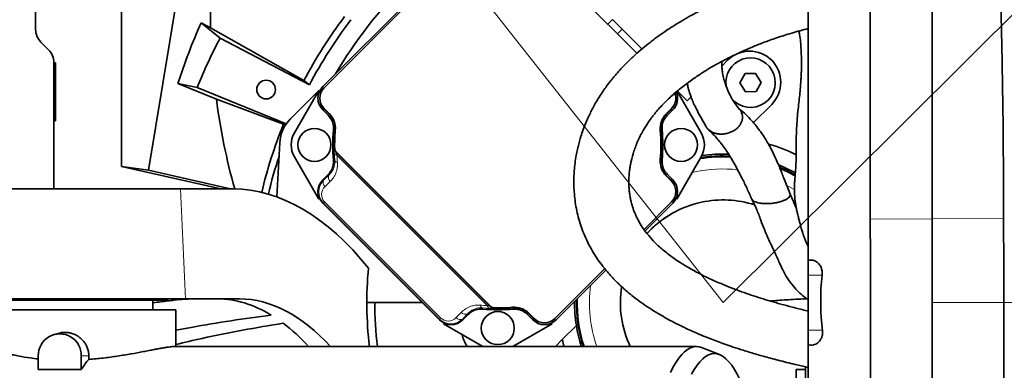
# Model space of a CAD drawing. Header units: millimetres. Extents: x 0 to 12118, y 0 to 8400.
# Tile 62 of 127: x 6421 to 6958, y 1710 to 1901. Entities that reach past the tile are written whole.
import ezdxf

# ---------------------------------------------------------------- set-up
doc = ezdxf.new("R2010")
doc.units = ezdxf.units.MM
doc.header["$LTSCALE"] = 20
doc.linetypes.add('CENTER', pattern=[10.16, 6.35, -1.27, 1.27, -1.27])
doc.styles.add('SLDTEXTSTYLE0', font='TXT', dxfattribs={"width": 0.605})
doc.dimstyles.new('SLDDIMSTYLE9', dxfattribs={"dimtxt": 70, "dimasz": 70, "dimexe": 0, "dimexo": 0.0625, "dimgap": 17.5, "dimtad": 0, "dimtih": 1, "dimtoh": 1, "dimdec": 1, "dimrnd": 1e-09, "dimzin": 12, "dimdsep": 46, "dimtxsty": 'SLDTEXTSTYLE0', "dimsah": 1, "dimcen": 0, "dimadec": 0, "dimazin": 3, "dimtfac": 1, "dimtofl": 0, "dimtmove": 0, "dimatfit": 3, "dimfxl": 1, "dimfrac": 2, "dimtolj": 1, "dimtzin": 12, "dimarcsym": 0})

# ---------------------------------------------------------------- blocks, each defined once
blk = doc.blocks.new('_D_52')
at = {"color": 7, "linetype": 'Continuous', "lineweight": 0}
for p, q in [((7181.99, 2122.19), (7643.47, 2581.32)), ((7643.47, 2581.32), (8689.06, 2581.32)), ((6804.86, 1746.97), (7181.99, 2122.19))]:
    blk.add_line(p, q, dxfattribs=at)
at = {"color": 7, "linetype": 'Continuous', "lineweight": 18}
blk.add_solid([(7181.99, 2122.19), (7238.67, 2164.47), (7224.57, 2178.65)], dxfattribs=at)
at = {"color": 7, "linetype": 'Continuous', "lineweight": 18, "char_height": 70, "attachment_point": 1, "style": 'SLDTEXTSTYLE0'}
for s, insert in [('R532', (7673.47, 2886.42)), ('Smallest circumscribed', (7673.47, 2778.99)), ('radius axis 1 front side.', (7673.47, 2671.56))]:
    blk.add_mtext(s, dxfattribs=dict(at, insert=insert))
blk = doc.blocks.new('_D_53')
at = {"color": 7, "linetype": 'Continuous', "lineweight": 0}
for p, q in [((6282.11, 2410.68), (5236.53, 2410.68)), ((6413.19, 2244.25), (6282.11, 2410.68)), ((6804.86, 1746.97), (6413.19, 2244.25))]:
    blk.add_line(p, q, dxfattribs=at)
at = {"color": 7, "linetype": 'Continuous', "lineweight": 18}
blk.add_solid([(6413.19, 2244.25), (6377.74, 2305.43), (6362.02, 2293.05)], dxfattribs=at)
at = {"color": 7, "linetype": 'Continuous', "lineweight": 18, "char_height": 70, "attachment_point": 1, "style": 'SLDTEXTSTYLE0'}
for s, insert in [('R633', (5236.53, 2715.77)), ('Smallest circumscribed', (5236.53, 2608.34)), ('radius axis 1 back side.', (5236.53, 2500.91))]:
    blk.add_mtext(s, dxfattribs=dict(at, insert=insert))

msp = doc.modelspace()

# ---------------------------------------------------------------- linework, layer by layer
at = {"color": 7, "linetype": 'Continuous', "lineweight": 35}
for p, q in [((6918.857394, 2025.360371), (6918.857394, 1792.906514)), ((6429.857394, 1896.109532), (6429.857394, 1968.825261)), ((6513.332049, 1951.114587), (6491.500451, 1819.243463)), ((6476.773229, 1821.205264), (6476.773229, 1947.796035)), ((6650.165752, 1928.464247), (6586.524203, 1864.822698)), ((6650.871889, 1927.756171), (6587.232279, 1864.11656)), ((6757.887261, 1882.966196), (6713.097286, 1927.756171)), ((6744.605978, 1901.404333), (6749.885058, 1896.125252)), ((6520.191245, 1899.612796), (6530.511227, 1891.307898)), ((6525.336308, 1896.859087), (6520.191245, 1899.612796)), ((6576.199783, 1868.101405), (6525.336308, 1896.859087)), ((6749.885058, 1896.125252), (6760.640546, 1885.369765)), ((6530.511227, 1891.307898), (6579.185547, 1865.699099)), ((6436.928462, 1884.896329), (6432.786326, 1889.038464)), ((6440.732281, 1877.842283), (6439.85738, 1877.842283)), ((6440.732281, 1877.842283), (6439.857394, 1876.967397)), ((6439.857394, 1808.967397), (6439.857394, 1877.825261)), ((6440.732281, 1846.09251), (6440.732281, 1877.842283)), ((6804.201844, 1876.025159), (6807.336579, 1879.159894)), ((6816.84156, 1871.890615), (6814.085845, 1866.817217)), ((6822.613109, 1872.040795), (6816.84156, 1871.890615)), ((6825.628943, 1867.117576), (6822.613109, 1872.040795)), ((6517.939838, 1864.348468), (6507.490956, 1866.412962)), ((6507.490956, 1866.412962), (6528.453411, 1857.974016)), ((6566.586477, 1844.446602), (6517.939838, 1864.348468)), ((6576.199783, 1868.101405), (6579.185547, 1865.699099)), ((6814.085845, 1866.817217), (6817.101679, 1861.893999)), ((6822.873228, 1862.044178), (6825.628943, 1867.117576)), ((6568.847503, 1847.145998), (6584.403852, 1862.702347)), ((6584.403852, 1862.702347), (6571.0102, 1839.503862)), ((6792.958975, 1839.503862), (6779.819387, 1862.262295)), ((6785.222178, 1857.045493), (6779.921764, 1862.345907)), ((6785.222178, 1857.045493), (6787.387387, 1859.210702)), ((6817.101679, 1861.893999), (6822.873228, 1862.044178)), ((6528.453411, 1857.974016), (6565.085081, 1844.265849)), ((6831.37821, 1855.118263), (6821.40599, 1845.146044)), ((6586.524203, 1852.096714), (6589.469015, 1849.151902)), ((6587.232279, 1852.802852), (6590.175617, 1849.859513)), ((6587.659722, 1852.096714), (6590.303439, 1849.452997)), ((6773.665736, 1849.452997), (6776.309454, 1852.096714)), ((6773.793558, 1849.859513), (6776.736896, 1852.802852)), ((6774.50016, 1849.151902), (6777.444972, 1852.096714)), ((6440.732281, 1846.09251), (6439.857394, 1846.967397)), ((6439.857394, 1846.09251), (6440.732281, 1846.09251)), ((6565.085081, 1844.265849), (6566.304632, 1844.024807)), ((6561.473749, 1804.602697), (6563.017048, 1834.050581)), ((6571.0102, 1826.503862), (6584.403852, 1803.305377)), ((6593.59624, 1829.468328), (6678.449054, 1744.615514)), ((6678.082121, 1744.703752), (6593.684477, 1829.101396)), ((6779.565323, 1803.305377), (6792.958975, 1826.503862)), ((6804.857394, 1826.967397), (6808.608979, 1826.879383)), ((6476.773229, 1821.205264), (6530.85682, 1808.967397)), ((6491.500451, 1819.243463), (6476.773229, 1821.205264)), ((6536.214416, 1808.967397), (6491.500451, 1819.243463)), ((6589.469015, 1816.855822), (6586.524203, 1813.91101)), ((6776.309454, 1813.91101), (6773.665736, 1816.554727)), ((6776.736896, 1813.204872), (6773.793558, 1816.148211)), ((6777.444972, 1813.91101), (6774.50016, 1816.855822)), ((6508.83425, 1808.967397), (6395.857394, 1808.967397)), ((6537.503115, 1808.967397), (6508.83425, 1808.967397)), ((6841.381106, 1806.205631), (6841.348146, 1806.320569)), ((6586.524203, 1801.185026), (6650.165752, 1737.543477)), ((6761.73389, 1786.888157), (6776.736896, 1801.891164)), ((6762.313583, 1786.053637), (6777.444972, 1801.185026)), ((6918.857394, 1792.906514), (6918.857394, 1746.967397)), ((6851.842092, 1770.070494), (6851.257394, 1769.967397)), ((6851.257394, 1761.967397), (6851.257394, 1769.967397)), ((6713.097286, 1738.251553), (6740.311866, 1765.466133)), ((6713.803423, 1737.543477), (6740.946696, 1764.68675)), ((6851.257394, 1731.967397), (6851.257394, 1761.967397)), ((6392.712927, 1748.967397), (6511.610649, 1748.967397)), ((6501.857394, 1748.317397), (6409.857394, 1748.317397)), ((6493.857394, 1742.967397), (6493.857394, 1748.317397)), ((6501.857394, 1748.317397), (6501.857394, 1748.967397)), ((6511.610649, 1748.967397), (6541.064444, 1748.967397)), ((6640.741832, 1746.967397), (6610.557394, 1746.967397)), ((6918.857394, 1746.967397), (6918.857394, 1575.82214)), ((6506.357394, 1742.967397), (6406.357394, 1742.967397)), ((6506.357394, 1722.967397), (6506.357394, 1742.967397)), ((6662.891735, 1737.543477), (6665.836548, 1740.48829)), ((6698.132628, 1740.48829), (6701.07744, 1737.543477)), ((6698.433723, 1741.322713), (6701.07744, 1738.678996)), ((6698.840239, 1741.194892), (6701.783577, 1738.251553)), ((6652.286103, 1735.423126), (6673.860059, 1722.967397)), ((6690.109116, 1722.967397), (6711.683072, 1735.423126)), ((6442.909849, 1730.313095), (6440.1564, 1729.596975)), ((6724.833362, 1734.43128), (6717.156553, 1726.754471)), ((6851.257394, 1723.967397), (6851.257394, 1731.967397)), ((6717.156553, 1726.754471), (6713.369478, 1722.967397)), ((6790.284226, 1722.967397), (6505.207722, 1722.967397)), ((6802.920701, 1718.560525), (6793.168467, 1722.400505)), ((6851.872221, 1723.858986), (6851.257394, 1723.967397)), ((6431.312532, 1717.967397), (6431.312532, 1710.460254)), ((6454.788013, 1710.460254), (6454.788013, 1717.967397)), ((6458.84993, 1717.967397), (6458.84993, 1715.953244)), ((6431.312532, 1710.460254), (6454.788013, 1710.460254)), ((6849.757394, 1710.532456), (6844.757394, 1710.532456)), ((6844.757394, 1683.532456), (6844.757394, 1710.532456)), ((6849.757394, 1712.033586), (6849.757394, 1681.071735))]:
    msp.add_line(p, q, dxfattribs=at)
at = {"color": 8, "linetype": 'Continuous', "lineweight": 18}
for p, q in [((6744.605978, 1901.404333), (6742.027551, 1898.825906)), ((6749.885058, 1896.125252), (6747.306631, 1893.546825)), ((6587.659722, 1852.096714), (6586.524203, 1852.096714)), ((6777.444972, 1852.096714), (6776.309454, 1852.096714)), ((6592.775637, 1831.146769), (6592.806572, 1831.160401)), ((6593.034286, 1824.618385), (6592.794724, 1828.559919)), ((6593.653533, 1829.088201), (6678.068926, 1744.672807)), ((6676.189914, 1745.309825), (6594.29055, 1827.209188)), ((6587.1035, 1813.91101), (6589.966739, 1816.676007)), ((6787.977089, 1817.874982), (6789.531986, 1818.227219)), ((6586.524203, 1813.91101), (6587.1035, 1813.91101)), ((6590.587736, 1813.05501), (6587.724497, 1810.290012)), ((6776.309454, 1813.91101), (6777.444972, 1813.91101)), ((6511.610649, 1748.967397), (6508.83425, 1808.967397)), ((6586.952781, 1801.185026), (6586.524203, 1801.185026)), ((6586.952781, 1801.185026), (6587.573778, 1801.806023)), ((6650.165752, 1737.972055), (6586.952781, 1801.185026)), ((6587.573778, 1801.806023), (6650.786749, 1738.593052)), ((6885.186119, 1792.429537), (6918.857394, 1792.666208)), ((6918.857394, 1792.906514), (6957.897124, 1792.632109)), ((6858.858992, 1761.967397), (6851.257394, 1761.967397)), ((6918.857394, 1746.967397), (6958.002553, 1746.967397)), ((6659.270738, 1738.743772), (6662.035736, 1741.607011)), ((6665.656733, 1740.986013), (6662.891735, 1738.122775)), ((6677.540645, 1743.813998), (6673.599111, 1744.05356)), ((6680.141126, 1743.825847), (6680.127494, 1743.794911)), ((6650.165752, 1737.972055), (6650.786749, 1738.593052)), ((6650.165752, 1737.543477), (6650.165752, 1737.972055)), ((6662.891735, 1738.122775), (6662.891735, 1737.543477)), ((6701.07744, 1737.543477), (6701.07744, 1738.678996)), ((6859.090876, 1731.967397), (6851.257394, 1731.967397)), ((6458.84993, 1717.967397), (6454.788013, 1717.967397))]:
    msp.add_line(p, q, dxfattribs=at)
at = {"color": 8, "linetype": 'Continuous', "lineweight": 18, "flags": 128}
for points in [[(6589.469015, 1849.151902), (6589.88682, 1849.302887), (6590.303439, 1849.452997)], [(6773.665736, 1849.452997), (6774.082355, 1849.302887), (6774.50016, 1849.151902)], [(6593.187131, 1841.43763), (6592.82579, 1841.323349), (6592.356216, 1841.174231)], [(6771.61296, 1841.174231), (6771.251895, 1841.288951), (6770.782044, 1841.43763)], [(6593.684477, 1829.101396), (6593.658375, 1829.090266), (6593.653533, 1829.088201)], [(6592.356216, 1824.833493), (6592.71728, 1824.718773), (6593.034286, 1824.618385)], [(6770.782044, 1824.570094), (6771.143385, 1824.684375), (6771.61296, 1824.833493)], [(6589.966739, 1816.676007), (6589.801291, 1816.735709), (6589.469015, 1816.855822)], [(6774.50016, 1816.855822), (6774.082355, 1816.704837), (6773.665736, 1816.554727)], [(6839.529746, 1811.081813), (6843.33445, 1808.873346), (6843.947521, 1808.488063)], [(6665.836548, 1740.48829), (6665.716434, 1740.820566), (6665.656733, 1740.986013)], [(6678.068926, 1744.672807), (6678.070991, 1744.67765), (6678.082121, 1744.703752)], [(6690.154956, 1743.37549), (6690.269677, 1743.736555), (6690.418355, 1744.206405)], [(6698.433723, 1741.322713), (6698.283612, 1740.906095), (6698.132628, 1740.48829)]]:
    msp.add_lwpolyline(points, dxfattribs=at)
at = {"color": 7, "linetype": 'Continuous', "lineweight": 35, "flags": 128}
for points in [[(6836.047797, 1820.143415), (6839.928216, 1818.364934), (6844.224871, 1816.088831)], [(6790.284226, 1722.967397), (6788.67542, 1722.791221), (6787.069948, 1722.26306), (6785.471138, 1721.384007), (6783.882304, 1720.155886), (6782.306739, 1718.581241), (6780.747709, 1716.663335), (6779.208444, 1714.406145), (6777.692136, 1711.814349), (6776.201926, 1708.893318)], [(6800.101828, 1719.114569), (6798.506377, 1718.937286), (6796.91433, 1718.405814), (6795.329086, 1717.521289), (6793.754027, 1716.285598), (6792.192514, 1714.701377), (6790.647881, 1712.772007), (6789.123422, 1710.501607), (6787.622392, 1707.895021)], [(6793.168467, 1722.400505), (6791.893033, 1722.791221), (6790.284226, 1722.967397)], [(6814.51409, 1703.965069), (6814.055662, 1704.957811), (6812.581264, 1707.895021), (6811.080234, 1710.501607), (6809.555776, 1712.772007), (6808.011142, 1714.701377), (6806.449629, 1716.285598), (6804.87457, 1717.521289), (6803.289326, 1718.405814), (6801.69728, 1718.937286), (6800.101828, 1719.114569)]]:
    msp.add_lwpolyline(points, dxfattribs=at)
at = {"color": 7, "linetype": 'CENTER', "lineweight": 18}
for radius in [633, 532]:
    msp.add_circle((6804.857394, 1746.967397), radius, dxfattribs=at)
at = {"color": 7, "linetype": 'Continuous', "lineweight": 35}
for centre, radius in [((6555.622753, 1863.187419), 5.1), ((6581.984588, 1833.003862), 9), ((6781.984588, 1833.003862), 9), ((6681.984588, 1733.003862), 9)]:
    msp.add_circle(centre, radius, dxfattribs=at)
for centre, radius, start, end in [((6804.857394, 1746.967397), 245.5, 119.95126662, 149.46181104), ((6804.857394, 1746.967397), 258.761959, 142.91292214, 152.08707786), ((6439.857394, 1896.109532), 10, 180, 225), ((6804.857394, 1746.967397), 255, 142.75, 152.25), ((6804.857394, 1746.967397), 310, 152.25, 157.75), ((6429.857394, 1877.825261), 10, 0, 45), ((6819.857394, 1866.967397), 13.5, 31.49053812, 187.51759344), ((6819.357394, 1867.139079), 17, 315, 135), ((6819.857394, 1866.967397), 13.5, 218.90576454, 31.49053812), ((6592.889133, 1858.459706), 8, 135, 225), ((6771.080042, 1858.459706), 8, 315, 20.13096797), ((6582.397443, 1842.081339), 11, 354.7918195, 45), ((6781.571732, 1842.081339), 11, 135, 185.2081805), ((6804.857394, 1746.967397), 258.761959, 157.91292214, 166.56310999), ((6582.989638, 1833.003862), 20, 135, 177), ((6582.268531, 1833.003862), 13, 150, 210), ((6681.984588, 1833.003862), 90, 174.79141064, 185.20858936), ((6681.984588, 1833.003862), 89.197067, 174.57446054, 181.18423265), ((6681.984588, 1833.003862), 89, 174.7918195, 181.39718103), ((6681.984588, 1833.003862), 89, 354.7918195, 5.2081805), ((6681.984588, 1833.003862), 89.197067, 354.57446054, 5.42553946), ((6681.984588, 1833.003862), 90, 354.79141064, 5.20858936), ((6781.700645, 1833.003862), 13, 330, 30), ((6804.857394, 1746.967397), 90, 63.66519128, 73.9725022), ((6804.857394, 1746.967397), 255, 161.78911044, 166.58416515), ((6595.010453, 1830.882542), 2, 181.39718103, 225), ((6804.857394, 1746.967397), 79.54603, 87.15389569, 99.01170453), ((6804.857394, 1746.967397), 80, 90, 98.74879553), ((6804.857394, 1746.967397), 81, 87.86016732, 98.20138641), ((6781.571732, 1823.926385), 11, 174.7918195, 225), ((6804.857394, 1746.967397), 81, 60.82877424, 67.97246781), ((6804.857394, 1746.967397), 80, 60.52645064, 67.35118764), ((6771.080042, 1807.548018), 8, 315, 45), ((6804.857394, 1746.967397), 56, 102.13737439, 137.75534787), ((6804.857394, 1746.967397), 56, 72.02605652, 102.13737439), ((6820.557394, 1746.967397), 210, 174.85935898, 186.56242787), ((6804.857394, 1746.967397), 56, 171.129285, 205.37693353), ((6804.857394, 1746.967397), 190, 180, 187.25674731), ((6804.857394, 1746.967397), 81, 179.55257825, 188.90327586), ((6804.857394, 1746.967397), 80, 178.82033461, 197.45760312), ((6804.857394, 1746.967397), 79.54603, 178.47853284, 197.56046506), ((6681.984588, 1833.003862), 90, 264.79141064, 275.20858936), ((6679.863267, 1746.029728), 2, 225, 268.60281897), ((6681.984588, 1833.003862), 89, 268.60281897, 275.2081805), ((6681.984588, 1833.003862), 89.197067, 268.81576735, 275.42553946), ((6691.062064, 1733.416717), 11, 45, 95.2081805), ((6707.440432, 1743.908408), 8, 225, 315), ((6443.050272, 1718.165018), 11.739404, 359.03543625, 180.96456375), ((6681.984588, 1734.008913), 20, 192.93943353, 213.50953869), ((6804.857394, 1746.967397), 81, 188.90327586, 197.23528526), ((6804.857394, 1746.967397), 90, 192.97865607, 195.46600995)]:
    msp.add_arc(centre, radius, start, end, dxfattribs=at)
at = {"color": 8, "linetype": 'Continuous', "lineweight": 18}
for centre, radius, start, end in [((6595.775466, 1831.209597), 3.000487, 181.19981726, 224.99275631), ((6594.563818, 1829.01543), 1.826796, 194.43902141, 261.39692657), ((6594.709193, 1825.145706), 1.755956, 197.47587437, 263.8340527), ((6592.253496, 1815.204435), 2.719335, 147.23793376, 232.22505868), ((6804.857394, 1746.967397), 72.889165, 83.62308851, 102.13737439), ((6589.390257, 1812.439437), 2.719335, 147.23793376, 232.22505868), ((6804.857394, 1746.967397), 56.12706, 102.13737439, 137.73472238), ((6804.857394, 1746.967397), 56.12706, 72.15171359, 102.13737439), ((6804.857394, 1746.967397), 72.889165, 172.63627431, 199.22429415), ((6804.857394, 1746.967397), 56.12706, 171.05651524, 205.31542454), ((6664.18516, 1743.27277), 2.719335, 217.77494132, 302.76206624), ((6674.126431, 1745.728467), 1.755956, 186.1659473, 252.52412563), ((7028.44959, 1856.251801), 372.1657, 197.54614994, 197.65566738), ((6677.996156, 1745.583092), 1.826796, 188.60307343, 255.56097859), ((6680.190322, 1746.79474), 3.000487, 225.00724369, 268.80018274), ((6661.420163, 1740.409531), 2.719335, 217.77494132, 302.76206624)]:
    msp.add_arc(centre, radius, start, end, dxfattribs=at)
at = {"color": 7, "linetype": 'Continuous', "lineweight": 35}
for centre, major_axis, ratio, start_param, end_param in [((6804.857394, 1906.994528), (0, 322.208175), 0.8679465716, 1.3941142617, 1.6022577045), ((6804.857394, 1771.026193), (0, 313.130241), 0.997043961, 1.1476306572, 1.2612534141), ((6592.891072, 1858.459706), (-9.002742, 0), 0.9996954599, 5.497939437, 7.0684311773), ((6771.078103, 1858.459706), (9.002742, 0), 0.9996954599, 5.497939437, 6.6768759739), ((6804.857394, 1906.994528), (0, 322.208175), 0.8679465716, 1.7235286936, 1.8799547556), ((6594.026591, 1858.459706), (-9.002742, 0), 0.9996954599, 0.4619996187, 0.7852458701), ((6769.942584, 1858.459706), (9.002742, 0), 0.9996954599, 5.497939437, 5.8211856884), ((6592.891072, 1807.548018), (-9.002742, 0), 0.9996954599, 5.497939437, 7.0684311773), ((6769.942584, 1807.548018), (9.002742, 0), 0.9996954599, 0.4619996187, 0.7852458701), ((6771.078103, 1807.548018), (9.002742, 0), 0.9996954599, 5.497939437, 7.0684311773), ((6551.154876, 1578.967397), (-18.977907, 229.780696), 0.5291155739, 5.6167055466, 6.2395127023), ((6539.23562, 1578.967397), (-14.027149, 169.837906), 0.5291155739, 5.9161472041, 6.2395127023), ((6551.154876, 1578.967397), (-14.027149, 169.837906), 0.5291155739, 5.6791432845, 6.2395127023), ((6539.23562, 1578.967397), (-14.027149, 169.837906), 0.5291155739, 5.6791432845, 5.8421553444), ((6656.528743, 1743.910346), (0, -9.002742), 0.9996954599, 5.497939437, 7.0684311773), ((6707.440432, 1745.045865), (0, -9.002742), 0.9996954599, 5.497939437, 5.8211856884), ((6707.440432, 1743.910346), (0, -9.002742), 0.9996954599, 5.497939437, 7.0684311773), ((6471.375929, 1552.967397), (0, 170), 0.2591861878, 0.2882589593, 0.3859836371)]:
    msp.add_ellipse(centre, major_axis=major_axis, ratio=ratio, start_param=start_param, end_param=end_param, dxfattribs=at)
at = {"color": 8, "linetype": 'Continuous', "lineweight": 18}
for centre, major_axis, ratio, start_param, end_param in [((6679.432874, 1830.452149), (60.252611, 60.252611), 0.9998476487, 2.3941888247, 2.438982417), ((6593.469123, 1807.548018), (8.452574, 3.450243), 0.9834151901, 1.9629149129, 3.5334066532), ((6591.969123, 1806.048018), (5.684093, 2.296523), 0.9751955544, 1.9635715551, 3.5340632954), ((6679.432874, 1830.452149), (60.252611, 60.252611), 0.9998476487, 3.8442028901, 3.8889964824), ((6656.528743, 1744.488397), (3.450243, 8.452574), 0.9834151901, 2.749778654, 4.3202703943), ((6655.028743, 1742.988397), (2.296523, 5.684093), 0.9751955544, 2.7491220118, 4.3196137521)]:
    msp.add_ellipse(centre, major_axis=major_axis, ratio=ratio, start_param=start_param, end_param=end_param, dxfattribs=at)
at = {"color": 7, "linetype": 'Continuous', "lineweight": 35}
for points, knots in [([(6885.191211, 2024.883429), (6885.146894, 2018.263283), (6885.058255, 2005.022566), (6885.25894, 1978.543885), (6885.135884, 1933.180234), (6885.201731, 1868.936256), (6885.191323, 1817.931777), (6885.186119, 1792.429537)], [0, 0, 0, 0, 0.085434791, 0.170875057, 0.3417490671, 0.6708745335, 1, 1, 1, 1]), ([(6957.897124, 1792.632109), (6957.841975, 1809.924248), (6957.738819, 1842.269014), (6956.910489, 1889.666329), (6955.803547, 1934.823698), (6954.455856, 1969.941108), (6953.777949, 1995.033787), (6953.507017, 2010.095968), (6952.773349, 2020.116112), (6952.406635, 2025.124558)], [0, 0, 0, 0, 0.2230826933, 0.4172738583, 0.6114809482, 0.8057232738, 0.8704971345, 0.9352695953, 1, 1, 1, 1]), ([(6851.257394, 2016.967397), (6851.257394, 2016.968808), (6851.257394, 2016.973129), (6851.257394, 2016.925881), (6851.257394, 2017.038637), (6851.257394, 2016.582867), (6851.257394, 2015.138965), (6851.257394, 2012.503189), (6851.257394, 2008.833526), (6851.257394, 2004.292442), (6851.257394, 1998.931838), (6851.257394, 1993.008645), (6851.257394, 1986.575246), (6851.257394, 1977.997113), (6851.257394, 1962.991482), (6851.257394, 1916.120773), (6851.257394, 1861.980018), (6851.257394, 1810.642101), (6851.257394, 1790.389157), (6851.257394, 1778.831041), (6851.257394, 1772.924154), (6851.257394, 1769.967397)], [0, 0, 0, 0, 0.01649033, 0.05046708, 0.0674554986, 0.0845087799, 0.1068715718, 0.1298836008, 0.1522465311, 0.17525921, 0.197638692, 0.2206691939, 0.2430327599, 0.2655346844, 0.3105385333, 0.4005462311, 0.7572071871, 0.8785683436, 0.9392489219, 0.9695903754, 1, 1, 1, 1]), ([(6851.257394, 1927.164507), (6848.16989, 1926.455943), (6841.455803, 1924.915099), (6831.55589, 1922.059617), (6821.845909, 1918.903224), (6813.186599, 1915.710765), (6805.601232, 1912.585126), (6799.107479, 1909.633393), (6793.906483, 1907.068217), (6789.864716, 1904.946651), (6786.831838, 1903.279852), (6784.211148, 1901.785694), (6781.486913, 1900.180484), (6778.203295, 1898.165993), (6774.238492, 1895.600718), (6769.728214, 1892.485882), (6765.211298, 1889.11776), (6760.784416, 1885.546339), (6756.590095, 1881.88525), (6752.665327, 1878.154775), (6749.323842, 1874.701183), (6746.831507, 1871.928538), (6745.056253, 1869.836392), (6743.805147, 1868.299341), (6742.59721, 1866.764348), (6741.127566, 1864.819629), (6739.256687, 1862.189553), (6737.257085, 1859.141208), (6735.394185, 1856.038413), (6733.825992, 1853.196909), (6732.40897, 1850.422242), (6731.018124, 1847.46331), (6729.575283, 1844.066223), (6728.198323, 1840.392641), (6727.03099, 1836.783751), (6726.128377, 1833.534325), (6725.39394, 1830.467104), (6724.693689, 1826.987299), (6724.088616, 1823.038219), (6723.679618, 1818.952604), (6723.482234, 1815.153274), (6723.455323, 1811.338112), (6723.627208, 1807.249308), (6724.064991, 1802.805945), (6724.796062, 1798.247089), (6725.844752, 1793.603626), (6727.18444, 1789.083468), (6728.918759, 1784.400911), (6731.04207, 1779.696431), (6733.638872, 1774.917369), (6736.420464, 1770.570618), (6739.161081, 1766.83222), (6741.656733, 1763.769107), (6743.93847, 1761.197846), (6746.041464, 1758.993158), (6748.074505, 1756.988545), (6750.266254, 1754.947189), (6752.893921, 1752.649183), (6756.132615, 1750.01571), (6760.040381, 1747.087204), (6764.51816, 1744.01823), (6770.295422, 1740.404296), (6777.012709, 1736.649852), (6784.378346, 1733.004765), (6791.019866, 1730.037413), (6796.505878, 1727.785633), (6800.972745, 1726.063426), (6804.944209, 1724.602484), (6809.356538, 1723.056255), (6814.640832, 1721.305791), (6820.872544, 1719.371067), (6828.103323, 1717.281892), (6836.349319, 1715.091061), (6844.167315, 1713.15966), (6849.277993, 1712.040362), (6851.257394, 1711.60685)], [0, 0, 0, 0, 0.02333179, 0.0507373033, 0.0758592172, 0.0985982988, 0.1189365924, 0.1368002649, 0.1519668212, 0.1625561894, 0.1712978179, 0.1782044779, 0.1854725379, 0.1953024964, 0.2075214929, 0.2215792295, 0.2374427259, 0.2511930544, 0.2660967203, 0.2814744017, 0.2946317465, 0.3052854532, 0.3123543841, 0.3176065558, 0.3219971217, 0.3286951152, 0.3379774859, 0.3492889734, 0.3600394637, 0.3696382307, 0.3780615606, 0.3879177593, 0.3990258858, 0.4116210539, 0.4239926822, 0.4343142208, 0.4432714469, 0.4537074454, 0.4679246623, 0.4814006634, 0.4931849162, 0.5046232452, 0.5182160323, 0.5328395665, 0.5479050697, 0.5626657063, 0.5784113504, 0.5929205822, 0.6099090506, 0.6266762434, 0.6432202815, 0.6571753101, 0.6687398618, 0.6789150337, 0.6879144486, 0.6957556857, 0.7040387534, 0.7141940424, 0.7262213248, 0.7401281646, 0.7559250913, 0.772001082, 0.7968196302, 0.8189160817, 0.8382677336, 0.8548260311, 0.8658398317, 0.8759879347, 0.8881074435, 0.9024369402, 0.9193455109, 0.9386475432, 0.9604009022, 0.984662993, 1, 1, 1, 1]), ([(6851.257397, 1742.361286), (6850.791525, 1742.46683), (6847.915169, 1743.118475), (6842.952481, 1744.380587), (6836.598567, 1746.065923), (6830.850203, 1747.708724), (6825.450262, 1749.351505), (6820.17719, 1751.064811), (6814.98668, 1752.868374), (6809.893652, 1754.765319), (6804.363102, 1756.978674), (6798.464742, 1759.553283), (6792.237057, 1762.573563), (6786.178394, 1765.866515), (6780.286571, 1769.505225), (6774.616743, 1773.559645), (6769.798326, 1777.641696), (6765.833769, 1781.627354), (6762.722409, 1785.341833), (6760.164634, 1789.035835), (6758.44923, 1792.05876), (6757.254076, 1794.545649), (6756.436134, 1796.489059), (6755.751545, 1798.374391), (6755.205741, 1800.126109), (6754.73678, 1801.88037), (6754.296939, 1803.858628), (6753.921684, 1806.063346), (6753.645954, 1808.413401), (6753.488421, 1810.77688), (6753.446983, 1813.389987), (6753.556743, 1816.168841), (6753.834148, 1818.989806), (6754.234531, 1821.632825), (6754.925895, 1825.10204), (6756.185541, 1829.706219), (6758.44199, 1835.564338), (6761.361528, 1841.200815), (6764.759623, 1846.422277), (6768.572178, 1851.32738), (6773.152989, 1856.317327), (6778.316232, 1861.132256), (6783.864376, 1865.65778), (6789.514275, 1869.749289), (6794.872162, 1873.237712), (6799.051033, 1875.725146), (6802.068468, 1877.417866), (6804.407637, 1878.684772), (6807.152674, 1880.115788), (6810.649759, 1881.853455), (6814.978562, 1883.882062), (6820.180606, 1886.15739), (6826.29246, 1888.62524), (6833.360982, 1891.217749), (6841.461389, 1893.783253), (6847.535986, 1895.535866), (6850.949625, 1896.282287), (6851.257394, 1896.349583)], [0, 0, 0, 0, 0.0045176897, 0.027892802, 0.0487720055, 0.0673452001, 0.0853610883, 0.1033855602, 0.1214017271, 0.1393936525, 0.1573467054, 0.1812006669, 0.2049395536, 0.2292237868, 0.2545907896, 0.2810098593, 0.3085764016, 0.3301100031, 0.3520421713, 0.3729434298, 0.3932134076, 0.4038823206, 0.4150283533, 0.4258171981, 0.4352048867, 0.4438677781, 0.4545057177, 0.4673197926, 0.4793133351, 0.4918533, 0.5044109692, 0.5198038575, 0.5347235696, 0.5476102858, 0.5597669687, 0.5865537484, 0.615972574, 0.6457541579, 0.6680895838, 0.6917055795, 0.7167366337, 0.7415836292, 0.7658283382, 0.7895038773, 0.8106564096, 0.8280035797, 0.8361523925, 0.8435402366, 0.8531032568, 0.8653164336, 0.8802317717, 0.8979067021, 0.9183959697, 0.9417373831, 0.9679608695, 0.9971113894, 1, 1, 1, 1]), ([(6846.279449, 1895.043628), (6846.402818, 1894.420808), (6846.775331, 1892.540195), (6847.142666, 1889.144326), (6847.463186, 1884.754573), (6847.606582, 1880.435564), (6847.637136, 1876.62509), (6847.591485, 1873.786081), (6847.512559, 1871.495261), (6847.406182, 1869.339757), (6847.233062, 1866.63096), (6846.954944, 1863.222127), (6846.539846, 1859.184561), (6846.041681, 1854.744158), (6845.527195, 1849.906058), (6845.088402, 1844.635991), (6844.828661, 1839.325507), (6844.779605, 1834.486728), (6844.792714, 1830.79762), (6844.785753, 1828.051591), (6844.748576, 1825.64263), (6844.645306, 1822.823942), (6844.461992, 1820.00983), (6844.279932, 1817.704352), (6844.155465, 1816.170567), (6844.043567, 1814.72494), (6843.929465, 1813.012917), (6843.812579, 1810.415652), (6843.825768, 1806.821458), (6844.133946, 1802.515379), (6844.612693, 1799.578012), (6844.844595, 1798.155169)], [0, 0, 0, 0, 0.0222239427, 0.0671054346, 0.1155409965, 0.1675530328, 0.2049074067, 0.2342263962, 0.2552955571, 0.2761614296, 0.3006180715, 0.3381902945, 0.3803173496, 0.4255731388, 0.4773365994, 0.532144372, 0.5890920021, 0.6383895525, 0.6767242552, 0.6991998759, 0.7202964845, 0.7495774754, 0.7849865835, 0.805232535, 0.8191822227, 0.8314534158, 0.848544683, 0.8703441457, 0.9089761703, 0.9559086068, 1, 1, 1, 1]), ([(6814.187014, 1851.9196), (6813.695253, 1852.539221), (6812.467388, 1854.086334), (6810.908456, 1856.163428), (6809.592575, 1858.330629), (6808.710045, 1859.999224), (6807.991195, 1861.504269), (6807.258862, 1863.202112), (6806.469468, 1865.244793), (6805.924244, 1866.826493), (6805.547771, 1868.052328), (6805.13971, 1869.51124), (6804.781593, 1871.080506), (6804.549575, 1872.392748), (6804.426655, 1873.2636), (6804.354714, 1873.876126), (6804.272757, 1874.677312), (6804.19095, 1875.875275), (6804.152326, 1877.245121), (6804.203854, 1878.196436), (6804.224583, 1878.579143)], [0, 0, 0, 0, 0.05599905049, 0.13982250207, 0.21041339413, 0.26579290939, 0.30518507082, 0.37549762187, 0.44878929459, 0.4988939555, 0.55247774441, 0.6146136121, 0.68762293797, 0.73776772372, 0.77270056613, 0.79565542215, 0.82429978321, 0.87943065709, 0.95149585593, 1, 1, 1, 1]), ([(6785.299911, 1866.616397), (6785.477527, 1865.774919), (6785.89508, 1863.796706), (6786.718767, 1861.049615), (6787.705941, 1858.247865), (6788.859835, 1855.481125), (6790.418403, 1852.249264), (6792.479698, 1848.497528), (6794.182241, 1845.311572), (6795.47616, 1843.233053), (6795.707199, 1842.861918)], [0, 0, 0, 0, 0.1072040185, 0.2520238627, 0.3517119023, 0.4694306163, 0.6091846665, 0.7751845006, 0.9598575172, 1, 1, 1, 1]), ([(6592.356216, 1841.174231), (6592.37552, 1841.845168), (6592.427035, 1843.635656), (6591.610559, 1846.534568), (6590.182863, 1848.279458), (6589.469015, 1849.151902)], [0, 0, 0, 0, 0.2305598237, 0.6152802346, 1, 1, 1, 1]), ([(6590.303439, 1849.452997), (6591.017244, 1848.580553), (6592.444857, 1846.835663), (6593.265405, 1843.924238), (6593.208647, 1842.121144), (6593.187131, 1841.43763)], [0, 0, 0, 0, 0.3830665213, 0.7661336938, 1, 1, 1, 1]), ([(6770.782044, 1841.43763), (6770.787661, 1842.564853), (6770.798895, 1844.819301), (6772.021223, 1847.586178), (6773.213691, 1848.939844), (6773.665736, 1849.452997)], [0, 0, 0, 0, 0.3830644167, 0.7661294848, 1, 1, 1, 1]), ([(6774.50016, 1849.151902), (6774.055931, 1848.648722), (6772.870445, 1847.305917), (6771.642521, 1844.555913), (6771.622813, 1842.301457), (6771.61296, 1841.174231)], [0, 0, 0, 0, 0.2305598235, 0.6152802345, 1, 1, 1, 1]), ([(6814.189481, 1851.921734), (6814.197507, 1851.912916), (6814.585687, 1851.486386), (6815.04006, 1850.457485), (6815.478439, 1848.88771), (6815.458555, 1847.220644), (6815.040441, 1845.558823), (6814.218536, 1843.966828), (6813.046732, 1842.511236), (6811.568072, 1841.251862), (6809.855274, 1840.226338), (6807.976737, 1839.462388), (6805.995821, 1838.983656), (6803.982021, 1838.820282), (6802.000686, 1838.96065), (6800.130612, 1839.418544), (6798.428542, 1840.166308), (6797.0052, 1841.206129), (6796.080417, 1842.126214), (6795.769237, 1842.738715), (6795.706768, 1842.861673)], [0, 0, 0, 0, 0.001295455, 0.0626617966, 0.1240493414, 0.1855374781, 0.2470987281, 0.3086822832, 0.3702070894, 0.4315939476, 0.4930489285, 0.5545420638, 0.6158193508, 0.6772292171, 0.7386349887, 0.800237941, 0.8616949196, 0.9230331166, 0.984549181, 1, 1, 1, 1]), ([(6841.316525, 1806.407452), (6840.698578, 1807.969543), (6839.581447, 1810.793509), (6838.119144, 1814.566229), (6836.999784, 1817.448478), (6836.140621, 1819.620021), (6835.383008, 1821.480872), (6834.401342, 1823.810742), (6833.036356, 1826.863129), (6831.297917, 1830.398708), (6829.488668, 1833.719114), (6827.746166, 1836.61839), (6826.077401, 1839.156418), (6824.30167, 1841.636971), (6822.201814, 1844.309599), (6819.568769, 1847.28324), (6816.585839, 1850.246192), (6814.504237, 1851.959038), (6813.512537, 1852.775059)], [0, 0, 0, 0, 0.0857906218, 0.1550932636, 0.2087754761, 0.2477525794, 0.279083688, 0.3149284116, 0.3810317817, 0.4563099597, 0.5266292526, 0.5887436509, 0.644613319, 0.6968841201, 0.7592063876, 0.8337530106, 0.9207979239, 1, 1, 1, 1]), ([(6796.917514, 1841.345262), (6798.530247, 1839.754888), (6801.656987, 1836.671499), (6805.924601, 1831.053532), (6809.530578, 1825.427732), (6812.617362, 1819.936035), (6815.297149, 1814.732573), (6817.942108, 1809.249673), (6819.688456, 1805.376217), (6820.561825, 1803.439058)], [0, 0, 0, 0, 0.1877138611, 0.3639364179, 0.5307915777, 0.6511317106, 0.7685018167, 0.8842251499, 1, 1, 1, 1]), ([(6592.806572, 1831.160401), (6592.85669, 1830.779398), (6592.951088, 1830.061772), (6593.388286, 1829.406685), (6593.653177, 1829.133657), (6593.684477, 1829.101396)], [0, 0, 0, 0, 0.4995240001, 0.9408625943, 1, 1, 1, 1]), ([(6589.469015, 1816.855822), (6589.913244, 1817.359002), (6591.09873, 1818.701807), (6592.326655, 1821.451811), (6592.346362, 1823.706267), (6592.356216, 1824.833493)], [0, 0, 0, 0, 0.2305598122, 0.6152802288, 1, 1, 1, 1]), ([(6773.665736, 1816.554727), (6772.951934, 1817.427166), (6771.524328, 1819.172045), (6770.703772, 1822.083467), (6770.760529, 1823.886568), (6770.782044, 1824.570094)], [0, 0, 0, 0, 0.3830644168, 0.7661294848, 1, 1, 1, 1]), ([(6771.61296, 1824.833493), (6771.593656, 1824.162556), (6771.54214, 1822.372068), (6772.358616, 1819.473156), (6773.786312, 1817.728266), (6774.50016, 1816.855822)], [0, 0, 0, 0, 0.2305598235, 0.6152802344, 1, 1, 1, 1]), ([(6821.872604, 1802.195863), (6822.270134, 1802.010426), (6823.065077, 1801.639606), (6824.663045, 1801.252251), (6826.465897, 1801.009272), (6828.422266, 1800.921964), (6830.447754, 1800.986993), (6832.471533, 1801.196672), (6834.426059, 1801.542295), (6836.249758, 1802.010123), (6837.882054, 1802.586341), (6839.269195, 1803.252169), (6840.358513, 1803.987942), (6841.098257, 1804.767898), (6841.455802, 1805.520738), (6841.404333, 1805.992662), (6841.381106, 1806.205631)], [0, 0, 0, 0, 0.0723560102, 0.144691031, 0.2170048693, 0.2893858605, 0.3617566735, 0.4341598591, 0.5065659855, 0.5789654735, 0.6513396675, 0.7236667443, 0.7959747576, 0.8682428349, 0.9405409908, 1, 1, 1, 1]), ([(6844.795695, 1798.368436), (6844.480843, 1799.144434), (6843.649154, 1801.194253), (6842.454349, 1803.933731), (6841.548311, 1805.880738), (6841.21703, 1806.592634)], [0, 0, 0, 0, 0.2787324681, 0.7362784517, 1, 1, 1, 1]), ([(6820.563253, 1803.283689), (6821.440724, 1801.532192), (6823.288011, 1797.84487), (6825.298521, 1792.22745), (6827.327089, 1786.946189), (6829.257463, 1782.366739), (6831.165027, 1778.309255), (6832.834681, 1774.77313), (6834.321414, 1771.500466), (6835.762386, 1768.266299), (6837.438438, 1764.638949), (6839.783545, 1760.332428), (6842.840704, 1756.216806), (6845.938876, 1752.845816), (6848.507712, 1750.487142), (6850.240346, 1749.305217), (6850.890828, 1748.861487)], [0, 0, 0, 0, 0.0928031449, 0.1953728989, 0.2843540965, 0.3650484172, 0.4376412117, 0.5031392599, 0.5602756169, 0.6157047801, 0.679442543, 0.7565345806, 0.8428069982, 0.9071338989, 0.9651353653, 1, 1, 1, 1]), ([(6820.585328, 1803.454634), (6820.692329, 1803.244482), (6820.926364, 1802.784835), (6821.539691, 1802.403079), (6821.872604, 1802.195863)], [0, 0, 0, 0, 0.45720110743, 1, 1, 1, 1]), ([(6846.627918, 1790.835195), (6846.449411, 1791.562606), (6846.089576, 1793.028922), (6845.589666, 1795.138651), (6845.182163, 1796.811279), (6844.929235, 1797.802411), (6844.80387, 1798.278136), (6844.738343, 1798.522232), (6844.714423, 1798.616993), (6844.730153, 1798.576287), (6844.776482, 1798.439898), (6844.800105, 1798.370353)], [0, 0, 0, 0, 0.2470919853, 0.4980888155, 0.6840269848, 0.7772907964, 0.8211737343, 0.8654782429, 0.9040189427, 0.9510596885, 1, 1, 1, 1]), ([(6848.227835, 1785.29198), (6848.206067, 1785.345315), (6847.930551, 1786.020384), (6847.404173, 1787.866848), (6846.915188, 1789.736694), (6846.627918, 1790.835195)], [0, 0, 0, 0, 0.03417832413, 0.4325970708, 1, 1, 1, 1]), ([(6885.186119, 1792.429537), (6885.190672, 1788.089184), (6885.199822, 1779.366551), (6885.21169, 1765.949198), (6885.225047, 1752.313248), (6885.239646, 1738.462587), (6885.251835, 1724.484547), (6885.267732, 1710.48909), (6885.279815, 1696.602428), (6885.294739, 1683.117061), (6885.307548, 1670.127298), (6885.32004, 1657.737639), (6885.33375, 1645.849956), (6885.344195, 1634.717218), (6885.35758, 1624.423851), (6885.367023, 1615.037133), (6885.378743, 1606.489329), (6885.388406, 1598.972303), (6885.397466, 1592.532561), (6885.407341, 1587.205808), (6885.414096, 1582.970255), (6885.42357, 1579.8893), (6885.429131, 1578.141263), (6885.434582, 1577.416968), (6885.436647, 1577.614568), (6885.43676, 1577.625432)], [0, 0, 0, 0, 0.0430402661, 0.0864962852, 0.1302339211, 0.1744037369, 0.2195290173, 0.2650522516, 0.3108996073, 0.3574988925, 0.4026246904, 0.4480661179, 0.4939963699, 0.540596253, 0.5857217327, 0.6311628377, 0.6770927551, 0.7236922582, 0.7688177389, 0.8143411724, 0.8601887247, 0.9067881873, 0.951914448, 0.9973563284, 1, 1, 1, 1]), ([(6958.002553, 1746.967397), (6957.996824, 1749.897591), (6957.985351, 1755.765835), (6957.959382, 1766.35563), (6957.929335, 1778.733735), (6957.907886, 1787.988385), (6957.897124, 1792.632109)], [0, 0, 0, 0, 0.1901534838, 0.3808167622, 0.6893111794, 1, 1, 1, 1]), ([(6847.986882, 1786.04135), (6848.151156, 1785.522595), (6848.714873, 1783.742451), (6849.771305, 1780.864057), (6850.783341, 1778.551107), (6851.257394, 1777.467686)], [0, 0, 0, 0, 0.1793983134, 0.6156177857, 1, 1, 1, 1]), ([(6851.842092, 1770.070494), (6852.325364, 1770.118214), (6853.291744, 1770.213637), (6855.013745, 1769.801322), (6856.736852, 1768.720378), (6858.113029, 1766.808452), (6858.838096, 1764.670589), (6858.95318, 1762.994838), (6858.871209, 1762.100668), (6858.858992, 1761.967397)], [0, 0, 0, 0, 0.1427823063, 0.2855163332, 0.5161184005, 0.6906733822, 0.832519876, 0.9750379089, 1, 1, 1, 1]), ([(6858.858992, 1761.967397), (6858.637926, 1759.492034), (6858.195093, 1754.533439), (6858.061846, 1747.034595), (6858.294598, 1739.496332), (6858.825147, 1734.479913), (6859.090876, 1731.967397)], [0, 0, 0, 0, 0.247955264, 0.4966987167, 0.7479172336, 1, 1, 1, 1]), ([(6515.169422, 1748.967397), (6513.842897, 1748.927486), (6511.160481, 1748.84678), (6506.474116, 1748.359722), (6502.068941, 1747.850836), (6498.206667, 1747.391561), (6495.453896, 1747.0591), (6493.913398, 1746.887675), (6493.857394, 1746.881443)], [0, 0, 0, 0, 0.2645580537, 0.5349726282, 0.6866435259, 0.8383164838, 0.9941220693, 1, 1, 1, 1]), ([(6851.257397, 1749.087276), (6849.93617, 1749.027871), (6846.567671, 1748.876419), (6841.842176, 1748.60851), (6836.938639, 1748.291366), (6833.251083, 1748.022872), (6831.251554, 1747.849971), (6830.619536, 1747.79532)], [0, 0, 0, 0, 0.1643892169, 0.4191142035, 0.6563452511, 0.8913764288, 1, 1, 1, 1]), ([(6958.270955, 1576.929498), (6958.271472, 1576.980031), (6958.272605, 1577.090578), (6958.267996, 1578.695483), (6958.265818, 1581.486622), (6958.262032, 1585.502336), (6958.252987, 1590.624012), (6958.248286, 1596.824645), (6958.237124, 1604.172965), (6958.225588, 1612.538609), (6958.215967, 1621.795865), (6958.19855, 1631.902043), (6958.184895, 1642.95296), (6958.167547, 1654.732213), (6958.146098, 1667.079525), (6958.129069, 1679.953346), (6958.10339, 1693.461255), (6958.081299, 1705.969836), (6958.063027, 1717.188743), (6958.04266, 1727.005019), (6958.021897, 1736.94599), (6958.009008, 1743.623068), (6958.002553, 1746.967397)], [0, 0, 0, 0, 0.0447174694, 0.097824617, 0.1520866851, 0.2067478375, 0.259490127, 0.3125986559, 0.3668621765, 0.4215247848, 0.4742658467, 0.5273730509, 0.5816351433, 0.6362962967, 0.6890395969, 0.742149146, 0.7964136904, 0.8510773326, 0.8879902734, 0.9250279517, 0.9624489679, 1, 1, 1, 1]), ([(6673.814219, 1743.37549), (6673.143281, 1743.394794), (6671.352794, 1743.446309), (6668.453881, 1742.629833), (6666.708992, 1741.202137), (6665.836548, 1740.48829)], [0, 0, 0, 0, 0.23055981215, 0.61528022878, 1, 1, 1, 1]), ([(6678.082121, 1744.703752), (6678.382069, 1744.46353), (6678.947026, 1744.011069), (6679.716039, 1743.841069), (6680.096205, 1743.827455), (6680.141126, 1743.825847)], [0, 0, 0, 0, 0.4995240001, 0.9408625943, 1, 1, 1, 1]), ([(6698.132628, 1740.48829), (6697.629448, 1740.932519), (6696.286643, 1742.118004), (6693.536638, 1743.345929), (6691.282183, 1743.365636), (6690.154956, 1743.37549)], [0, 0, 0, 0, 0.2305598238, 0.6152802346, 1, 1, 1, 1]), ([(6690.418355, 1744.206405), (6691.545578, 1744.200788), (6693.800026, 1744.189554), (6696.566903, 1742.967227), (6697.920569, 1741.774759), (6698.433723, 1741.322713)], [0, 0, 0, 0, 0.3830644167, 0.7661294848, 1, 1, 1, 1]), ([(6558.390628, 1740.15653), (6551.10286, 1739.151778), (6536.527276, 1737.142269), (6519.179513, 1734.33644), (6509.155522, 1732.365081), (6506.357394, 1731.81479)], [0, 0, 0, 0, 0.4188926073, 0.8377878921, 1, 1, 1, 1]), ([(6564.910988, 1735.722164), (6557.52162, 1734.467258), (6542.742815, 1731.957432), (6523.215079, 1728.090823), (6511.132085, 1725.235385), (6506.357394, 1724.107036)], [0, 0, 0, 0, 0.3768835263, 0.753770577, 1, 1, 1, 1]), ([(6442.911684, 1730.307815), (6442.931737, 1730.314944), (6443.593429, 1730.550162), (6445.02581, 1730.69925), (6447.109564, 1730.713415), (6449.197402, 1730.332957), (6451.178823, 1729.63588), (6453.052302, 1728.611275), (6454.743458, 1727.296246), (6456.223995, 1725.695045), (6457.41636, 1723.871403), (6458.281819, 1721.852948), (6458.770528, 1719.86528), (6458.825652, 1718.547701), (6458.84993, 1717.967397)], [0, 0, 0, 0, 0.0028478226, 0.0939675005, 0.1878442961, 0.2771189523, 0.3689472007, 0.4589783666, 0.5515002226, 0.6436670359, 0.7385047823, 0.8305012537, 0.9253473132, 1, 1, 1, 1]), ([(6859.090876, 1731.967397), (6859.130216, 1731.263591), (6859.208841, 1729.856949), (6858.71084, 1727.898329), (6857.715416, 1726.02006), (6856.329337, 1724.73105), (6854.792564, 1724.011892), (6853.36916, 1723.704964), (6852.388216, 1723.805895), (6851.872221, 1723.858986)], [0, 0, 0, 0, 0.1285960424, 0.2570147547, 0.3894767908, 0.5904456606, 0.7220635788, 0.8538000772, 1, 1, 1, 1]), ([(6406.399805, 1722.637717), (6406.39002, 1722.604435), (6406.35745, 1722.493661), (6406.783639, 1722.100044), (6408.117302, 1721.35901), (6411.049375, 1720.230333), (6414.538824, 1719.187523), (6417.916278, 1718.3547), (6421.598189, 1717.573092), (6425.95378, 1716.786814), (6429.783657, 1716.389006), (6431.312532, 1716.230202)], [0, 0, 0, 0, 0.0342567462, 0.1140185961, 0.2681892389, 0.4266281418, 0.5846609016, 0.6656564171, 0.7472237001, 0.8990924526, 1, 1, 1, 1]), ([(6458.84993, 1715.953244), (6461.50166, 1716.188409), (6466.830148, 1716.66096), (6474.583136, 1717.727246), (6481.96537, 1718.937116), (6487.637328, 1719.989517), (6491.783456, 1720.785221), (6494.658265, 1721.340262), (6497.246399, 1721.831629), (6499.550919, 1722.250753), (6501.560313, 1722.584455), (6503.690703, 1722.892288), (6504.623003, 1722.927974), (6505.207791, 1722.950357)], [0, 0, 0, 0, 0.1213931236, 0.2439320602, 0.3697608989, 0.4971183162, 0.5624366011, 0.628234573, 0.6920508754, 0.7563320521, 0.8221098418, 0.8884181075, 1, 1, 1, 1]), ([(6851.257394, 1723.967397), (6851.257394, 1721.187982), (6851.257394, 1715.629143), (6851.257394, 1707.394182), (6851.257394, 1699.266812), (6851.257394, 1690.497836), (6851.257394, 1681.222448), (6851.257394, 1671.539269), (6851.257394, 1662.279802), (6851.257394, 1653.65196), (6851.257394, 1645.744877), (6851.257394, 1638.563952), (6851.257394, 1632.069801), (6851.257394, 1626.425094), (6851.257394, 1621.677865), (6851.257394, 1617.815593), (6851.257394, 1614.821572), (6851.257394, 1612.828738), (6851.257394, 1611.796969), (6851.257394, 1611.819493), (6851.257394, 1611.828173)], [0, 0, 0, 0, 0.0448337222, 0.0896676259, 0.1352273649, 0.1807869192, 0.2399556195, 0.2995339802, 0.3604076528, 0.4217292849, 0.4809315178, 0.5405462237, 0.6014584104, 0.6628188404, 0.7219675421, 0.7815254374, 0.8423773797, 0.9036765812, 0.9628812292, 1, 1, 1, 1])]:
    msp.add_open_spline(points, degree=3, knots=knots, dxfattribs=at)
at = {"color": 8, "linetype": 'Continuous', "lineweight": 18}
for points, knots in [([(6592.775637, 1831.146769), (6592.7686, 1831.093144), (6592.753387, 1830.977224), (6592.74852, 1830.070502), (6592.778235, 1829.099006), (6592.794724, 1828.559919)], [0, 0, 0, 0, 0.2770095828, 0.5988108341, 1, 1, 1, 1]), ([(6594.29055, 1827.209188), (6594.151132, 1827.595811), (6593.915197, 1828.250087), (6593.710263, 1828.871644), (6593.652367, 1829.070447), (6593.653241, 1829.083758), (6593.653533, 1829.088201)], [0, 0, 0, 0, 0.4500395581, 0.7615955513, 0.9204317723, 1, 1, 1, 1]), ([(6589.966739, 1816.676007), (6590.187068, 1816.898789), (6590.904637, 1817.624348), (6591.912003, 1819.075743), (6592.683687, 1820.9403), (6593.07492, 1822.804035), (6593.047918, 1824.009693), (6593.034286, 1824.618385)], [0, 0, 0, 0, 0.1149193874, 0.3742708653, 0.6387880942, 0.8176372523, 1, 1, 1, 1]), ([(6594.520588, 1823.399908), (6594.542415, 1822.635512), (6594.586639, 1821.086708), (6594.105027, 1818.678035), (6593.115344, 1816.219261), (6591.818287, 1814.31255), (6590.871977, 1813.345485), (6590.587736, 1813.05501)], [0, 0, 0, 0, 0.1818477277, 0.368455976, 0.6241313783, 0.8871011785, 1, 1, 1, 1]), ([(6958.002553, 1746.967397), (6959.157236, 1746.967386), (6961.438721, 1746.967366), (6964.784306, 1746.967311), (6968.019222, 1746.967293), (6971.139644, 1746.967319), (6974.145651, 1746.967368), (6978.5779, 1746.967441), (6984.193901, 1746.967118), (6988.565663, 1746.967214), (6990.659024, 1746.96726)], [0, 0, 0, 0, 0.10025702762, 0.19809322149, 0.29348776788, 0.38642451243, 0.47689225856, 0.56488510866, 0.79165084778, 1, 1, 1, 1]), ([(6662.035736, 1741.607011), (6662.783032, 1742.286614), (6664.300083, 1743.666244), (6666.941105, 1744.900044), (6669.651082, 1745.588876), (6671.46177, 1745.556362), (6672.380634, 1745.539863)], [0, 0, 0, 0, 0.2798782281, 0.5681671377, 0.7808591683, 1, 1, 1, 1]), ([(6673.599111, 1744.05356), (6672.90358, 1744.063163), (6671.491611, 1744.082657), (6669.595398, 1743.592302), (6667.849759, 1742.793182), (6666.553903, 1741.873418), (6665.880586, 1741.20743), (6665.656733, 1740.986013)], [0, 0, 0, 0, 0.2090823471, 0.42444992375, 0.65265434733, 0.88452024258, 1, 1, 1, 1]), ([(6676.189914, 1745.309825), (6676.560273, 1745.176173), (6677.190867, 1744.948611), (6677.771727, 1744.755959), (6678.024893, 1744.678402), (6678.052716, 1744.674867), (6678.068926, 1744.672807)], [0, 0, 0, 0, 0.43073388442, 0.73339141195, 0.84466513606, 1, 1, 1, 1]), ([(6677.540645, 1743.813998), (6678.055776, 1743.798039), (6678.986639, 1743.7692), (6679.929973, 1743.771709), (6680.061728, 1743.787186), (6680.127494, 1743.794911)], [0, 0, 0, 0, 0.3829439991, 0.6919944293, 1, 1, 1, 1])]:
    msp.add_open_spline(points, degree=3, knots=knots, dxfattribs=at)

# ---------------------------------------------------------------- dimensions: what is measured, and where the dimension line sits
at = {"color": 7, "linetype": 'Continuous', "lineweight": 18}
for mpoint, text, picture, middle in [((7181.994987, 2122.188979), '<>\\PSmallest circumscribed \\Pradius axis 1 front side.', '_D_52', (8181.263544, 2742.467169)), ((6413.192132, 2244.24732), '<>\\PSmallest circumscribed \\Pradius axis 1 back side.', '_D_53', (5744.31804, 2571.822606))]:
    dim = msp.add_radius_dim(center=(6804.857394, 1746.967397), mpoint=mpoint, text=text, dimstyle='SLDDIMSTYLE9', dxfattribs=at)
    dim.commit()
    dim.dimension.update_dxf_attribs({"geometry": picture, "text_midpoint": middle, "dimtype": 164})

doc.saveas('drawing.dxf')
